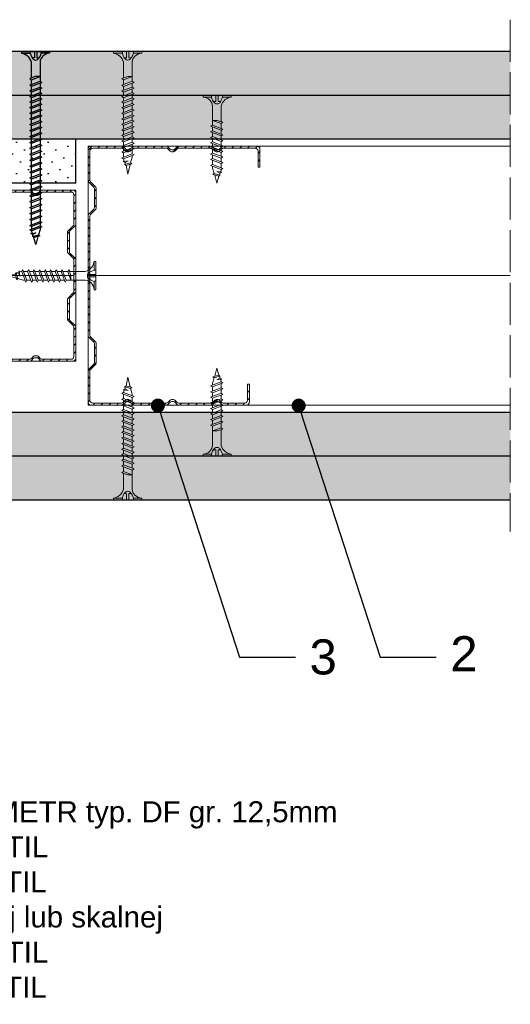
# Model space of a CAD drawing. Header units: millimetres. Extents: x 311 to 5395, y 1032 to 1644.
# Tile 4 of 30: x 587 to 727, y 1052 to 1333. Entities that reach past the tile are written whole.
import ezdxf
from ezdxf import colors
from ezdxf.entities.mleader import LeaderData, LeaderLine
from ezdxf.math import Vec2, Vec3

# ---------------------------------------------------------------- set-up
doc = ezdxf.new("R2010")
doc.units = ezdxf.units.MM
doc.linetypes.add('ACAD_ISO02W100', pattern=[15, 12, -3])
for name, color, linetype, lineweight in [('_ISOVER WELNA', 7, 'BATTING', 9), ('_RIGIPS AKCESORIA', 7, 'Continuous', 18), ('_RIGIPS G-K', 7, 'Continuous', 25), ('_RIGIPS PROFIL', 7, 'Continuous', 18), ('OPISY', 7, 'Continuous', 9), ('PRZERYWANA', 7, 'ACAD_ISO02W100', 9)]:
    doc.layers.add(name, color=color, linetype=linetype, lineweight=lineweight)
doc.layers.add('_Rigips_Akcesoria', color=7, linetype='Continuous')
doc.styles.get("Standard").update_dxf_attribs({"font": 'arial.ttf'})
doc.linetypes.add('BATTING', pattern='A,0.00254,-2.54,[134,ltypeshp.shx,S=2.54,R=0,X=-2.54,Y=0],-5.08,[134,ltypeshp.shx,S=2.54,R=180,X=2.54,Y=0],-2.54', length=10.16254)
pattern_1 = [(315, (-1459.0677, -194.8424), (3.367596, 1.122532), [0, -3.175])]
pattern_2 = [(315, (-1459.0677, -196.6424), (3.367596, 1.122532), [0, -3.175])]

# ---------------------------------------------------------------- blocks, each defined once
blk = doc.blocks.new('CW 75 ULTRASTIL')
h = blk.add_hatch()
h.set_pattern_fill('ANSI31', color=256, scale=0.5, style=0)
h.paths.add_polyline_path([(106.07, 103.31, -0.414214), (106.87, 104.11), (115.19, 104.11, -0.198912), (115.55, 103.96), (116.25, 103.25, 0.198912), (116.61, 103.11), (117.19, 103.11, 0.198912), (117.55, 103.25), (118.25, 103.96, -0.198912), (118.61, 104.11), (127.89, 104.11, -0.198912), (128.25, 103.96), (128.95, 103.25, 0.198912), (129.31, 103.11), (129.89, 103.11, 0.198912), (130.25, 103.25), (130.95, 103.96, -0.198912), (131.31, 104.11), (140.59, 104.11, -0.198912), (140.95, 103.96), (141.65, 103.25, 0.198912), (142.01, 103.11), (142.59, 103.11, 0.198912), (142.95, 103.25), (143.65, 103.96, -0.198912), (144.01, 104.11), (153.17, 104.11, -0.414214), (153.97, 103.31), (153.97, 98.66), (154.52, 98.66), (154.52, 103.86, 0.414214), (153.72, 104.66), (144.01, 104.66, 0.198912), (143.65, 104.51), (142.95, 103.8, -0.198912), (142.59, 103.66), (142.01, 103.66, -0.198912), (141.65, 103.8), (140.95, 104.51, 0.198912), (140.59, 104.66), (131.31, 104.66, 0.198912), (130.95, 104.51), (130.25, 103.8, -0.198912), (129.89, 103.66), (129.31, 103.66, -0.198912), (128.95, 103.8), (128.25, 104.51, 0.198912), (127.89, 104.66), (118.61, 104.66, 0.198912), (118.25, 104.51), (117.55, 103.8, -0.198912), (117.19, 103.66), (116.61, 103.66, -0.198912), (116.25, 103.8), (115.55, 104.51, 0.198912), (115.19, 104.66), (106.32, 104.66, 0.414214), (105.52, 103.86), (105.52, 94.86, 0.198912), (105.67, 94.51), (107.17, 93, -0.198912), (107.32, 92.65), (107.32, 87.06, -0.198912), (107.17, 86.71), (105.67, 85.2, 0.198912), (105.52, 84.85), (105.52, 50.66, 0.198912), (105.67, 50.31), (107.17, 48.8, -0.198912), (107.32, 48.45), (107.32, 42.86, -0.198912), (107.17, 42.51), (105.67, 41, 0.198912), (105.52, 40.65), (105.52, 31.66, 0.414214), (106.32, 30.86), (115.19, 30.86, 0.198912), (115.55, 31), (116.25, 31.71, -0.198912), (116.61, 31.86), (117.19, 31.86, -0.198912), (117.55, 31.71), (118.25, 31, 0.198912), (118.61, 30.86), (127.89, 30.86, 0.198912), (128.25, 31), (128.95, 31.71, -0.198912), (129.31, 31.86), (129.89, 31.86, -0.198912), (130.25, 31.71), (130.95, 31, 0.198912), (131.31, 30.86), (140.59, 30.86, 0.198912), (140.95, 31), (141.65, 31.71, -0.198912), (142.01, 31.86), (142.59, 31.86, -0.198912), (142.95, 31.71), (143.65, 31, 0.198912), (144.01, 30.86), (150.72, 30.86, 0.414214), (151.52, 31.66), (151.52, 36.86), (150.97, 36.86), (150.97, 32.21, -0.414214), (150.17, 31.41), (144.01, 31.41, -0.198912), (143.65, 31.55), (142.95, 32.26, 0.198912), (142.59, 32.41), (142.01, 32.41, 0.198912), (141.65, 32.26), (140.95, 31.55, -0.198912), (140.59, 31.41), (131.31, 31.41, -0.198912), (130.95, 31.55), (130.25, 32.26, 0.198912), (129.89, 32.41), (129.31, 32.41, 0.198912), (128.95, 32.26), (128.25, 31.55, -0.198912), (127.89, 31.41), (118.61, 31.41, -0.198912), (118.25, 31.55), (117.55, 32.26, 0.198912), (117.19, 32.41), (116.61, 32.41, 0.198912), (116.25, 32.26), (115.55, 31.55, -0.198912), (115.19, 31.41), (106.87, 31.41, -0.414214), (106.07, 32.21), (106.07, 40.65, -0.198912), (106.22, 41), (107.72, 42.51, 0.198912), (107.87, 42.86), (107.87, 48.45, 0.198912), (107.72, 48.8), (106.22, 50.31, -0.198912), (106.07, 50.66), (106.07, 84.85, -0.198912), (106.22, 85.2), (107.72, 86.71, 0.198912), (107.87, 87.06), (107.87, 92.65, 0.198912), (107.72, 93), (106.22, 94.51, -0.198912), (106.07, 94.86)])
at = {"layer": '_RIGIPS PROFIL'}
for p, q in [((115.19, 104.66), (106.32, 104.66)), ((115.19, 104.11), (106.87, 104.11)), ((115.55, 104.51), (116.25, 103.8)), ((115.55, 103.96), (116.25, 103.25)), ((118.25, 104.51), (117.55, 103.8)), ((118.25, 103.96), (117.55, 103.25)), ((127.89, 104.66), (118.61, 104.66)), ((127.89, 104.11), (118.61, 104.11)), ((128.25, 104.51), (128.95, 103.8)), ((128.25, 103.96), (128.95, 103.25)), ((130.95, 104.51), (130.25, 103.8)), ((130.95, 103.96), (130.25, 103.25)), ((131.31, 104.66), (140.59, 104.66)), ((131.31, 104.11), (140.59, 104.11)), ((140.95, 104.51), (141.65, 103.8)), ((140.95, 103.96), (141.65, 103.25)), ((143.65, 104.51), (142.95, 103.8)), ((143.65, 103.96), (142.95, 103.25)), ((153.72, 104.66), (144.01, 104.66)), ((153.17, 104.11), (144.01, 104.11)), ((105.52, 103.86), (105.52, 94.86)), ((106.07, 103.31), (106.07, 94.86)), ((117.19, 103.66), (116.61, 103.66)), ((117.19, 103.11), (116.61, 103.11)), ((129.89, 103.66), (129.31, 103.66)), ((129.89, 103.11), (129.31, 103.11)), ((142.59, 103.66), (142.01, 103.66)), ((142.59, 103.11), (142.01, 103.11)), ((153.97, 98.66), (153.97, 103.31)), ((154.52, 98.66), (154.52, 103.86)), ((153.97, 98.66), (154.52, 98.66)), ((107.17, 93), (105.67, 94.51)), ((107.72, 93), (106.22, 94.51)), ((107.32, 92.65), (107.32, 87.06)), ((107.87, 92.65), (107.87, 87.06)), ((105.52, 84.85), (105.52, 50.66)), ((107.17, 86.71), (105.67, 85.2)), ((106.07, 84.85), (106.07, 50.66)), ((107.72, 86.71), (106.22, 85.2)), ((107.17, 48.8), (105.67, 50.31)), ((107.72, 48.8), (106.22, 50.31)), ((107.32, 42.86), (107.32, 48.45)), ((107.87, 42.86), (107.87, 48.45)), ((107.17, 42.51), (105.67, 41)), ((107.72, 42.51), (106.22, 41)), ((105.52, 31.66), (105.52, 40.65)), ((106.07, 32.21), (106.07, 40.65)), ((150.97, 36.86), (150.97, 32.21)), ((150.97, 36.86), (151.52, 36.86)), ((151.52, 36.86), (151.52, 31.66)), ((115.19, 31.41), (106.87, 31.41)), ((115.55, 31.55), (116.25, 32.26)), ((115.55, 31), (116.25, 31.71)), ((117.19, 32.41), (116.61, 32.41)), ((117.19, 31.86), (116.61, 31.86)), ((118.25, 31.55), (117.55, 32.26)), ((118.25, 31), (117.55, 31.71)), ((127.89, 31.41), (118.61, 31.41)), ((128.25, 31.55), (128.95, 32.26)), ((128.25, 31), (128.95, 31.71)), ((129.89, 32.41), (129.31, 32.41)), ((129.89, 31.86), (129.31, 31.86)), ((130.95, 31.55), (130.25, 32.26)), ((130.95, 31), (130.25, 31.71)), ((131.31, 31.41), (140.59, 31.41)), ((140.95, 31.55), (141.65, 32.26)), ((140.95, 31), (141.65, 31.71)), ((142.59, 32.41), (142.01, 32.41)), ((142.59, 31.86), (142.01, 31.86)), ((143.65, 31.55), (142.95, 32.26)), ((143.65, 31), (142.95, 31.71)), ((150.17, 31.41), (144.01, 31.41)), ((115.19, 30.86), (106.32, 30.86)), ((127.89, 30.86), (118.61, 30.86)), ((131.31, 30.86), (140.59, 30.86)), ((150.72, 30.86), (144.01, 30.86))]:
    blk.add_line(p, q, dxfattribs=at)
for centre, radius, start, end in [((106.32, 103.86), 0.8, 90, 180), ((106.87, 103.31), 0.8, 90, 180), ((115.19, 104.16), 0.5, 45, 90), ((115.19, 103.61), 0.5, 45, 90), ((118.61, 104.16), 0.5, 90, 135), ((118.61, 103.61), 0.5, 90, 135), ((127.89, 104.16), 0.5, 45, 90), ((127.89, 103.61), 0.5, 45, 90), ((131.31, 104.16), 0.5, 90, 135), ((131.31, 103.61), 0.5, 90, 135), ((140.59, 104.16), 0.5, 45, 90), ((140.59, 103.61), 0.5, 45, 90), ((144.01, 104.16), 0.5, 90, 135), ((144.01, 103.61), 0.5, 90, 135), ((153.17, 103.31), 0.8, 0, 90), ((153.72, 103.86), 0.8, 0, 90), ((116.61, 104.16), 0.5, 225, 270), ((116.61, 103.61), 0.5, 225, 270), ((117.19, 104.16), 0.5, 270, 315), ((117.19, 103.61), 0.5, 270, 315), ((129.31, 104.16), 0.5, 225, 270), ((129.31, 103.61), 0.5, 225, 270), ((129.89, 104.16), 0.5, 270, 315), ((129.89, 103.61), 0.5, 270, 315), ((142.01, 104.16), 0.5, 225, 270), ((142.01, 103.61), 0.5, 225, 270), ((142.59, 104.16), 0.5, 270, 315), ((142.59, 103.61), 0.5, 270, 315), ((106.02, 94.86), 0.5, 180, 225), ((106.57, 94.86), 0.5, 180, 225), ((106.82, 92.65), 0.5, 0, 45), ((107.37, 92.65), 0.5, 0, 45), ((106.82, 87.06), 0.5, 315, 0), ((107.37, 87.06), 0.5, 315, 0), ((106.02, 84.85), 0.5, 135, 180), ((106.57, 84.85), 0.5, 135, 180), ((106.02, 50.66), 0.5, 180, 225), ((106.57, 50.66), 0.5, 180, 225), ((106.82, 48.45), 0.5, 0, 45), ((107.37, 48.45), 0.5, 0, 45), ((106.82, 42.86), 0.5, 315, 0), ((107.37, 42.86), 0.5, 315, 0), ((106.02, 40.65), 0.5, 135, 180), ((106.57, 40.65), 0.5, 135, 180), ((106.32, 31.66), 0.8, 180, 270), ((106.87, 32.21), 0.8, 180, 270), ((115.19, 31.91), 0.5, 270, 315), ((115.19, 31.36), 0.5, 270, 315), ((116.61, 31.91), 0.5, 90, 135), ((116.61, 31.36), 0.5, 90, 135), ((117.19, 31.91), 0.5, 45, 90), ((117.19, 31.36), 0.5, 45, 90), ((118.61, 31.91), 0.5, 225, 270), ((118.61, 31.36), 0.5, 225, 270), ((127.89, 31.91), 0.5, 270, 315), ((127.89, 31.36), 0.5, 270, 315), ((129.31, 31.91), 0.5, 90, 135), ((129.31, 31.36), 0.5, 90, 135), ((129.89, 31.91), 0.5, 45, 90), ((129.89, 31.36), 0.5, 45, 90), ((131.31, 31.91), 0.5, 225, 270), ((131.31, 31.36), 0.5, 225, 270), ((140.59, 31.91), 0.5, 270, 315), ((140.59, 31.36), 0.5, 270, 315), ((142.01, 31.91), 0.5, 90, 135), ((142.01, 31.36), 0.5, 90, 135), ((142.59, 31.91), 0.5, 45, 90), ((142.59, 31.36), 0.5, 45, 90), ((144.01, 31.91), 0.5, 225, 270), ((144.01, 31.36), 0.5, 225, 270), ((150.17, 32.21), 0.8, 270, 0), ((150.72, 31.66), 0.8, 270, 0)]:
    blk.add_arc(centre, radius, start, end, dxfattribs=at)
blk = doc.blocks.new('CW 50 ULTRASTIL')
h = blk.add_hatch()
h.set_pattern_fill('ANSI31', color=256, scale=0.5, style=0)
h.paths.add_polyline_path([(28.56, 40.65, -0.198912), (28.71, 41), (30.21, 42.51, 0.198912), (30.36, 42.86), (30.36, 48.45, 0.198912), (30.21, 48.8), (28.71, 50.31, -0.198912), (28.56, 50.66), (28.56, 59.85, -0.198912), (28.71, 60.2), (30.21, 61.71, 0.198912), (30.36, 62.06), (30.36, 67.65, 0.198912), (30.21, 68), (28.71, 69.51, -0.198912), (28.56, 69.86), (28.56, 78.31, -0.414214), (29.36, 79.11), (37.68, 79.11, -0.198912), (38.04, 78.96), (38.74, 78.25, 0.198912), (39.1, 78.11), (39.68, 78.11, 0.198912), (40.04, 78.25), (40.74, 78.96, -0.198912), (41.1, 79.11), (50.38, 79.11, -0.198912), (50.74, 78.96), (51.44, 78.25, 0.198912), (51.8, 78.11), (52.38, 78.11, 0.198912), (52.74, 78.25), (53.44, 78.96, -0.198912), (53.8, 79.11), (63.08, 79.11, -0.198912), (63.44, 78.96), (64.14, 78.25, 0.198912), (64.5, 78.11), (65.08, 78.11, 0.198912), (65.44, 78.25), (66.14, 78.96, -0.198912), (66.5, 79.11), (75.66, 79.11, -0.414214), (76.46, 78.31), (76.46, 73.66), (77.01, 73.66), (77.01, 78.86, 0.414214), (76.21, 79.66), (66.5, 79.66, 0.198912), (66.14, 79.51), (65.44, 78.8, -0.198912), (65.08, 78.66), (64.5, 78.66, -0.198912), (64.14, 78.8), (63.44, 79.51, 0.198912), (63.08, 79.66), (53.8, 79.66, 0.198912), (53.44, 79.51), (52.74, 78.8, -0.198912), (52.38, 78.66), (51.8, 78.66, -0.198912), (51.44, 78.8), (50.74, 79.51, 0.198912), (50.38, 79.66), (41.1, 79.66, 0.198912), (40.74, 79.51), (40.04, 78.8, -0.198912), (39.68, 78.66), (39.1, 78.66, -0.198912), (38.74, 78.8), (38.04, 79.51, 0.198912), (37.68, 79.66), (28.81, 79.66, 0.414214), (28.01, 78.86), (28.01, 69.86, 0.198912), (28.16, 69.51), (29.66, 68, -0.198912), (29.81, 67.65), (29.81, 62.06, -0.198912), (29.66, 61.71), (28.16, 60.2, 0.198912), (28.01, 59.85), (28.01, 50.66, 0.198912), (28.16, 50.31), (29.66, 48.8, -0.198912), (29.81, 48.45), (29.81, 42.86, -0.198912), (29.66, 42.51), (28.16, 41, 0.198912), (28.01, 40.65), (28.01, 31.66, 0.414214), (28.81, 30.86), (37.68, 30.86, 0.198912), (38.04, 31), (38.74, 31.71, -0.198912), (39.1, 31.86), (39.68, 31.86, -0.198912), (40.04, 31.71), (40.74, 31, 0.198912), (41.1, 30.86), (50.38, 30.86, 0.198912), (50.74, 31), (51.44, 31.71, -0.198912), (51.8, 31.86), (52.38, 31.86, -0.198912), (52.74, 31.71), (53.44, 31, 0.198912), (53.8, 30.86), (63.08, 30.86, 0.198912), (63.44, 31), (64.14, 31.71, -0.198912), (64.5, 31.86), (65.08, 31.86, -0.198912), (65.44, 31.71), (66.14, 31, 0.198912), (66.5, 30.86), (73.21, 30.86, 0.414214), (74.01, 31.66), (74.01, 36.86), (73.46, 36.86), (73.46, 32.21, -0.414214), (72.66, 31.41), (66.5, 31.41, -0.198912), (66.14, 31.55), (65.44, 32.26, 0.198912), (65.08, 32.41), (64.5, 32.41, 0.198912), (64.14, 32.26), (63.44, 31.55, -0.198912), (63.08, 31.41), (53.8, 31.41, -0.198912), (53.44, 31.55), (52.74, 32.26, 0.198912), (52.38, 32.41), (51.8, 32.41, 0.198912), (51.44, 32.26), (50.74, 31.55, -0.198912), (50.38, 31.41), (41.1, 31.41, -0.198912), (40.74, 31.55), (40.04, 32.26, 0.198912), (39.68, 32.41), (39.1, 32.41, 0.198912), (38.74, 32.26), (38.04, 31.55, -0.198912), (37.68, 31.41), (29.36, 31.41, -0.414214), (28.56, 32.21)])
at = {"layer": '_RIGIPS PROFIL'}
for p, q in [((28.01, 78.86), (28.01, 69.86)), ((37.68, 79.66), (28.81, 79.66)), ((37.68, 79.11), (29.36, 79.11)), ((38.04, 79.51), (38.74, 78.8)), ((38.04, 78.96), (38.74, 78.25)), ((39.68, 78.66), (39.1, 78.66)), ((40.74, 79.51), (40.04, 78.8)), ((40.74, 78.96), (40.04, 78.25)), ((50.38, 79.66), (41.1, 79.66)), ((50.38, 79.11), (41.1, 79.11)), ((50.74, 79.51), (51.44, 78.8)), ((50.74, 78.96), (51.44, 78.25)), ((52.38, 78.66), (51.8, 78.66)), ((53.44, 79.51), (52.74, 78.8)), ((53.44, 78.96), (52.74, 78.25)), ((53.8, 79.66), (63.08, 79.66)), ((53.8, 79.11), (63.08, 79.11)), ((63.44, 79.51), (64.14, 78.8)), ((63.44, 78.96), (64.14, 78.25)), ((65.08, 78.66), (64.5, 78.66)), ((66.14, 79.51), (65.44, 78.8)), ((66.14, 78.96), (65.44, 78.25)), ((76.21, 79.66), (66.5, 79.66)), ((75.66, 79.11), (66.5, 79.11)), ((77.01, 73.66), (77.01, 78.86)), ((28.56, 78.31), (28.56, 69.86)), ((39.68, 78.11), (39.1, 78.11)), ((52.38, 78.11), (51.8, 78.11)), ((65.08, 78.11), (64.5, 78.11)), ((76.46, 73.66), (76.46, 78.31)), ((76.46, 73.66), (77.01, 73.66)), ((29.66, 68), (28.16, 69.51)), ((30.21, 68), (28.71, 69.51)), ((29.81, 67.65), (29.81, 62.06)), ((30.36, 67.65), (30.36, 62.06)), ((28.01, 59.85), (28.01, 50.66)), ((29.66, 61.71), (28.16, 60.2)), ((28.56, 59.85), (28.56, 50.66)), ((30.21, 61.71), (28.71, 60.2)), ((29.66, 48.8), (28.16, 50.31)), ((30.21, 48.8), (28.71, 50.31)), ((29.81, 42.86), (29.81, 48.45)), ((30.36, 42.86), (30.36, 48.45)), ((29.66, 42.51), (28.16, 41)), ((30.21, 42.51), (28.71, 41)), ((28.01, 31.66), (28.01, 40.65)), ((28.56, 32.21), (28.56, 40.65)), ((73.46, 36.86), (73.46, 32.21)), ((73.46, 36.86), (74.01, 36.86)), ((74.01, 36.86), (74.01, 31.66)), ((37.68, 31.41), (29.36, 31.41)), ((38.04, 31.55), (38.74, 32.26)), ((38.04, 31), (38.74, 31.71)), ((39.68, 32.41), (39.1, 32.41)), ((39.68, 31.86), (39.1, 31.86)), ((40.74, 31.55), (40.04, 32.26)), ((40.74, 31), (40.04, 31.71)), ((50.38, 31.41), (41.1, 31.41)), ((50.74, 31.55), (51.44, 32.26)), ((50.74, 31), (51.44, 31.71)), ((52.38, 32.41), (51.8, 32.41)), ((52.38, 31.86), (51.8, 31.86)), ((53.44, 31.55), (52.74, 32.26)), ((53.44, 31), (52.74, 31.71)), ((53.8, 31.41), (63.08, 31.41)), ((63.44, 31.55), (64.14, 32.26)), ((63.44, 31), (64.14, 31.71)), ((65.08, 32.41), (64.5, 32.41)), ((65.08, 31.86), (64.5, 31.86)), ((66.14, 31.55), (65.44, 32.26)), ((66.14, 31), (65.44, 31.71)), ((72.66, 31.41), (66.5, 31.41)), ((37.68, 30.86), (28.81, 30.86)), ((50.38, 30.86), (41.1, 30.86)), ((53.8, 30.86), (63.08, 30.86)), ((73.21, 30.86), (66.5, 30.86))]:
    blk.add_line(p, q, dxfattribs=at)
for centre, radius, start, end in [((28.81, 78.86), 0.8, 90, 180), ((29.36, 78.31), 0.8, 90, 180), ((37.68, 79.16), 0.5, 45, 90), ((37.68, 78.61), 0.5, 45, 90), ((39.1, 79.16), 0.5, 225, 270), ((39.68, 79.16), 0.5, 270, 315), ((41.1, 79.16), 0.5, 90, 135), ((41.1, 78.61), 0.5, 90, 135), ((50.38, 79.16), 0.5, 45, 90), ((50.38, 78.61), 0.5, 45, 90), ((51.8, 79.16), 0.5, 225, 270), ((52.38, 79.16), 0.5, 270, 315), ((53.8, 79.16), 0.5, 90, 135), ((53.8, 78.61), 0.5, 90, 135), ((63.08, 79.16), 0.5, 45, 90), ((63.08, 78.61), 0.5, 45, 90), ((64.5, 79.16), 0.5, 225, 270), ((65.08, 79.16), 0.5, 270, 315), ((66.5, 79.16), 0.5, 90, 135), ((66.5, 78.61), 0.5, 90, 135), ((75.66, 78.31), 0.8, 0, 90), ((76.21, 78.86), 0.8, 0, 90), ((39.1, 78.61), 0.5, 225, 270), ((39.68, 78.61), 0.5, 270, 315), ((51.8, 78.61), 0.5, 225, 270), ((52.38, 78.61), 0.5, 270, 315), ((64.5, 78.61), 0.5, 225, 270), ((65.08, 78.61), 0.5, 270, 315), ((28.51, 69.86), 0.5, 180, 225), ((29.06, 69.86), 0.5, 180, 225), ((29.31, 67.65), 0.5, 0, 45), ((29.86, 67.65), 0.5, 0, 45), ((29.31, 62.06), 0.5, 315, 0), ((29.86, 62.06), 0.5, 315, 0), ((28.51, 59.85), 0.5, 135, 180), ((29.06, 59.85), 0.5, 135, 180), ((28.51, 50.66), 0.5, 180, 225), ((29.06, 50.66), 0.5, 180, 225), ((29.31, 48.45), 0.5, 0, 45), ((29.86, 48.45), 0.5, 0, 45), ((29.31, 42.86), 0.5, 315, 0), ((29.86, 42.86), 0.5, 315, 0), ((28.51, 40.65), 0.5, 135, 180), ((29.06, 40.65), 0.5, 135, 180), ((28.81, 31.66), 0.8, 180, 270), ((29.36, 32.21), 0.8, 180, 270), ((37.68, 31.91), 0.5, 270, 315), ((37.68, 31.36), 0.5, 270, 315), ((39.1, 31.91), 0.5, 90, 135), ((39.1, 31.36), 0.5, 90, 135), ((39.68, 31.91), 0.5, 45, 90), ((39.68, 31.36), 0.5, 45, 90), ((41.1, 31.91), 0.5, 225, 270), ((41.1, 31.36), 0.5, 225, 270), ((50.38, 31.91), 0.5, 270, 315), ((50.38, 31.36), 0.5, 270, 315), ((51.8, 31.91), 0.5, 90, 135), ((51.8, 31.36), 0.5, 90, 135), ((52.38, 31.91), 0.5, 45, 90), ((52.38, 31.36), 0.5, 45, 90), ((53.8, 31.91), 0.5, 225, 270), ((53.8, 31.36), 0.5, 225, 270), ((63.08, 31.91), 0.5, 270, 315), ((63.08, 31.36), 0.5, 270, 315), ((64.5, 31.91), 0.5, 90, 135), ((64.5, 31.36), 0.5, 90, 135), ((65.08, 31.91), 0.5, 45, 90), ((65.08, 31.36), 0.5, 45, 90), ((66.5, 31.91), 0.5, 225, 270), ((66.5, 31.36), 0.5, 225, 270), ((72.66, 32.21), 0.8, 270, 0), ((73.21, 31.66), 0.8, 270, 0)]:
    blk.add_arc(centre, radius, start, end, dxfattribs=at)
blk = doc.blocks.new('TN 25')
at = {"layer": '_RIGIPS AKCESORIA'}
for p, q in [((0, -0.84), (0, 7.16)), ((0, 7.16), (0.46, 7.16)), ((0.46, 7.16), (0.46, 4.78)), ((0.46, 4.78), (0, 4.78)), ((0, 3.5), (1.77, 3.5)), ((0, 2.83), (1.77, 2.83)), ((1.77, 3.5), (1.77, 4.2)), ((1.77, 2.83), (1.77, 2.18)), ((3.02, 4.46), (8.47, 4.46)), ((7.12, 4.46), (7.12, 3.18)), ((8.03, 2.01), (7.12, 4.46)), ((7.12, 3.18), (7.65, 1.53)), ((8.47, 4.46), (8.79, 5)), ((9.61, 1.51), (8.47, 4.46)), ((8.79, 5), (9.93, 2.01)), ((9, 4.46), (10.1, 4.46)), ((10.1, 4.46), (10.41, 5)), ((11.23, 1.51), (10.1, 4.46)), ((10.41, 5), (11.56, 2.01)), ((10.62, 4.46), (11.67, 4.46)), ((11.67, 4.46), (11.99, 5)), ((12.81, 1.51), (11.67, 4.46)), ((11.99, 5), (13.14, 2.01)), ((12.2, 4.46), (13.21, 4.46)), ((13.21, 4.46), (13.52, 5)), ((14.34, 1.51), (13.21, 4.46)), ((13.52, 5), (14.67, 2.01)), ((13.73, 4.46), (14.8, 4.46)), ((14.8, 4.46), (15.12, 5)), ((15.94, 1.51), (14.8, 4.46)), ((15.12, 5), (16.26, 2.01)), ((15.33, 4.46), (16.42, 4.46)), ((16.42, 4.46), (16.73, 5)), ((17.55, 1.51), (16.42, 4.46)), ((16.73, 5), (17.88, 2.01)), ((16.94, 4.46), (17.99, 4.46)), ((17.99, 4.46), (18.31, 5)), ((19.13, 1.51), (17.99, 4.46)), ((18.31, 5), (19.45, 2.01)), ((18.52, 4.46), (19.68, 4.46)), ((19.68, 4.46), (20, 5)), ((20.82, 1.51), (19.68, 4.46)), ((20, 5), (21.14, 2.01)), ((20.21, 4.46), (20.7, 4.46)), ((20.7, 4.46), (22.28, 3.98)), ((21.85, 1.83), (21.67, 3.28)), ((21.67, 3.28), (22.14, 2.4)), ((22.28, 3.98), (22.56, 4.37)), ((22.7, 2.36), (22.28, 3.98)), ((22.56, 4.37), (23.03, 2.71)), ((22.71, 3.85), (25, 3.24)), ((25, 3.24), (23.03, 2.71)), ((0.46, 1.64), (0, 1.64)), ((0.46, -0.84), (0.46, 1.64)), ((7.49, 2.01), (3.55, 2.01)), ((7.65, 1.53), (8.03, 2.01)), ((9.41, 2.01), (8.03, 2.01)), ((9.93, 2.01), (9.61, 1.51)), ((11.04, 2.01), (9.93, 2.01)), ((11.56, 2.01), (11.23, 1.51)), ((12.61, 2.01), (11.56, 2.01)), ((13.14, 2.01), (12.81, 1.51)), ((14.15, 2.01), (13.14, 2.01)), ((14.67, 2.01), (14.34, 1.51)), ((15.74, 2.01), (14.67, 2.01)), ((16.26, 2.01), (15.94, 1.51)), ((17.36, 2.01), (16.26, 2.01)), ((17.88, 2.01), (17.55, 1.51)), ((18.93, 2.01), (17.88, 2.01)), ((19.45, 2.01), (19.13, 1.51)), ((19.45, 2.01), (20.62, 2.01)), ((21.14, 2.01), (20.82, 1.51)), ((21.14, 2.01), (21.81, 2.12)), ((22.14, 2.4), (21.85, 1.83)), ((22.7, 2.36), (22.14, 2.4)), ((23.03, 2.71), (22.7, 2.36)), ((0, -0.84), (0.46, -0.84))]:
    blk.add_line(p, q, dxfattribs=at)
for centre, major_axis, ratio, start_param, end_param in [((3.09, 7.67), (0.17, 3.2), 0.826134, 1.773653, 3.180586), ((-0.04, 0.9), (0, 3.93), 0.848176, -0.720942, -0.151112), ((1.66, 3.18), (0, 0.895), 0.848176, -1.552777, -0.720942), ((1.66, 3.18), (0, 0.895), 0.848176, 3.862535, 4.730408), ((3.37, -1.57), (0.28, 3.57), 0.832181, 0.035984, 1.430787), ((-2.73, 15.91), (0, 14.76), 0.848176, 3.399396, 3.475072), ((0.59, 4.62), (0, 2.81), 0.848176, 3.475072, 3.862535)]:
    blk.add_ellipse(centre, major_axis=major_axis, ratio=ratio, start_param=start_param, end_param=end_param, dxfattribs=at)
blk = doc.blocks.new('TN 55')
at = {"layer": '_Rigips_Akcesoria'}
for p, q in [((0, -0.84), (0, 7.16)), ((0, 7.16), (0.46, 7.16)), ((0.46, 7.16), (0.46, 4.78)), ((0.46, 4.78), (0, 4.78)), ((0, 3.5), (1.77, 3.5)), ((0, 2.83), (1.77, 2.83)), ((1.77, 3.5), (1.77, 4.2)), ((1.77, 2.83), (1.77, 2.18)), ((3.02, 4.46), (8.47, 4.46)), ((7.12, 4.46), (7.12, 3.18)), ((8.03, 2.01), (7.12, 4.46)), ((7.12, 3.18), (7.65, 1.53)), ((8.47, 4.46), (8.79, 5)), ((9.61, 1.51), (8.47, 4.46)), ((8.79, 5), (9.93, 2.01)), ((9, 4.46), (10.1, 4.46)), ((10.1, 4.46), (10.41, 5)), ((11.23, 1.51), (10.1, 4.46)), ((10.41, 5), (11.56, 2.01)), ((10.62, 4.46), (11.67, 4.46)), ((11.67, 4.46), (11.99, 5)), ((12.81, 1.51), (11.67, 4.46)), ((11.99, 5), (13.14, 2.01)), ((12.2, 4.46), (13.21, 4.46)), ((13.21, 4.46), (13.52, 5)), ((14.34, 1.51), (13.21, 4.46)), ((13.52, 5), (14.67, 2.01)), ((13.73, 4.46), (14.8, 4.46)), ((14.8, 4.46), (15.12, 5)), ((15.94, 1.51), (14.8, 4.46)), ((15.12, 5), (16.26, 2.01)), ((15.33, 4.46), (16.42, 4.46)), ((16.42, 4.46), (16.73, 5)), ((17.55, 1.51), (16.42, 4.46)), ((16.73, 5), (17.88, 2.01)), ((16.94, 4.46), (17.99, 4.46)), ((17.99, 4.46), (18.31, 5)), ((19.13, 1.51), (17.99, 4.46)), ((18.31, 5), (19.45, 2.01)), ((18.52, 4.46), (19.68, 4.46)), ((19.68, 4.46), (20, 5)), ((20.82, 1.51), (19.68, 4.46)), ((20, 5), (21.14, 2.01)), ((20.21, 4.46), (21.37, 4.46)), ((21.37, 4.46), (21.69, 5)), ((22.51, 1.51), (21.37, 4.46)), ((21.69, 5), (22.83, 2.01)), ((21.9, 4.46), (23.06, 4.46)), ((23.06, 4.46), (23.38, 5)), ((24.2, 1.51), (23.06, 4.46)), ((23.38, 5), (24.52, 2.01)), ((23.59, 4.46), (24.75, 4.46)), ((24.75, 4.46), (25.07, 5)), ((25.89, 1.51), (24.75, 4.46)), ((25.07, 5), (26.21, 2.01)), ((25.28, 4.46), (26.44, 4.46)), ((26.44, 4.46), (26.76, 5)), ((27.58, 1.51), (26.44, 4.46)), ((26.76, 5), (27.9, 2.01)), ((26.96, 4.46), (28.13, 4.46)), ((28.13, 4.46), (28.45, 5)), ((29.27, 1.51), (28.13, 4.46)), ((28.45, 5), (29.59, 2.01)), ((28.65, 4.46), (29.82, 4.46)), ((29.82, 4.46), (30.14, 5)), ((30.96, 1.51), (29.82, 4.46)), ((30.14, 5), (31.28, 2.01)), ((30.34, 4.46), (31.51, 4.46)), ((31.51, 4.46), (31.83, 5)), ((32.65, 1.51), (31.51, 4.46)), ((31.83, 5), (32.97, 2.01)), ((32.03, 4.46), (33.2, 4.46)), ((33.2, 4.46), (33.52, 5)), ((34.34, 1.51), (33.2, 4.46)), ((33.52, 5), (34.66, 2.01)), ((33.72, 4.46), (34.89, 4.46)), ((34.89, 4.46), (35.21, 5)), ((36.03, 1.51), (34.89, 4.46)), ((35.21, 5), (36.35, 2.01)), ((35.41, 4.46), (36.58, 4.46)), ((36.58, 4.46), (36.9, 5)), ((37.72, 1.51), (36.58, 4.46)), ((36.9, 5), (38.04, 2.01)), ((37.1, 4.46), (38.27, 4.46)), ((38.27, 4.46), (38.59, 5)), ((39.41, 1.51), (38.27, 4.46)), ((38.59, 5), (39.73, 2.01)), ((38.79, 4.46), (39.96, 4.46)), ((39.96, 4.46), (40.28, 5)), ((41.1, 1.51), (39.96, 4.46)), ((40.28, 5), (41.42, 2.01)), ((40.48, 4.46), (41.65, 4.46)), ((41.65, 4.46), (41.97, 5)), ((42.79, 1.51), (41.65, 4.46)), ((41.97, 5), (43.11, 2.01)), ((42.17, 4.46), (43.34, 4.46)), ((43.34, 4.46), (43.66, 5)), ((44.48, 1.51), (43.34, 4.46)), ((43.66, 5), (44.8, 2.01)), ((43.86, 4.46), (45.03, 4.46)), ((45.03, 4.46), (45.35, 5)), ((46.17, 1.51), (45.03, 4.46)), ((45.35, 5), (46.49, 2.01)), ((45.55, 4.46), (46.72, 4.46)), ((46.72, 4.46), (47.04, 5)), ((47.86, 1.51), (46.72, 4.46)), ((47.04, 5), (48.18, 2.01)), ((47.24, 4.46), (48.41, 4.46)), ((48.41, 4.46), (48.73, 5)), ((49.55, 1.51), (48.41, 4.46)), ((48.73, 5), (49.87, 2.01)), ((48.93, 4.46), (49.68, 4.46)), ((49.68, 4.46), (50, 5)), ((50.82, 1.51), (49.68, 4.46)), ((50, 5), (51.14, 2.01)), ((50.21, 4.46), (50.7, 4.46)), ((50.7, 4.46), (52.28, 3.98)), ((51.85, 1.83), (51.67, 3.28)), ((51.67, 3.28), (52.14, 2.4)), ((52.28, 3.98), (52.56, 4.37)), ((52.7, 2.36), (52.28, 3.98)), ((52.56, 4.37), (53.03, 2.71)), ((52.71, 3.85), (55, 3.24)), ((55, 3.24), (53.03, 2.71)), ((0.46, 1.64), (0, 1.64)), ((0.46, -0.84), (0.46, 1.64)), ((7.49, 2.01), (3.55, 2.01)), ((7.65, 1.53), (8.03, 2.01)), ((9.41, 2.01), (8.03, 2.01)), ((9.93, 2.01), (9.61, 1.51)), ((11.04, 2.01), (9.93, 2.01)), ((11.56, 2.01), (11.23, 1.51)), ((12.61, 2.01), (11.56, 2.01)), ((13.14, 2.01), (12.81, 1.51)), ((14.15, 2.01), (13.14, 2.01)), ((14.67, 2.01), (14.34, 1.51)), ((15.74, 2.01), (14.67, 2.01)), ((16.26, 2.01), (15.94, 1.51)), ((17.36, 2.01), (16.26, 2.01)), ((17.88, 2.01), (17.55, 1.51)), ((18.93, 2.01), (17.88, 2.01)), ((19.45, 2.01), (19.13, 1.51)), ((20.62, 2.01), (19.45, 2.01)), ((21.14, 2.01), (20.82, 1.51)), ((22.31, 2.01), (21.14, 2.01)), ((22.83, 2.01), (22.51, 1.51)), ((24, 2.01), (22.83, 2.01)), ((24.52, 2.01), (24.2, 1.51)), ((25.69, 2.01), (24.52, 2.01)), ((26.21, 2.01), (25.89, 1.51)), ((27.38, 2.01), (26.21, 2.01)), ((27.9, 2.01), (27.58, 1.51)), ((29.07, 2.01), (27.9, 2.01)), ((29.59, 2.01), (29.27, 1.51)), ((30.76, 2.01), (29.59, 2.01)), ((31.28, 2.01), (30.96, 1.51)), ((32.45, 2.01), (31.28, 2.01)), ((32.97, 2.01), (32.65, 1.51)), ((34.14, 2.01), (32.97, 2.01)), ((34.66, 2.01), (34.34, 1.51)), ((35.83, 2.01), (34.66, 2.01)), ((36.35, 2.01), (36.03, 1.51)), ((37.52, 2.01), (36.35, 2.01)), ((38.04, 2.01), (37.72, 1.51)), ((39.21, 2.01), (38.04, 2.01)), ((39.73, 2.01), (39.41, 1.51)), ((40.9, 2.01), (39.73, 2.01)), ((41.42, 2.01), (41.1, 1.51)), ((42.59, 2.01), (41.42, 2.01)), ((43.11, 2.01), (42.79, 1.51)), ((44.28, 2.01), (43.11, 2.01)), ((44.8, 2.01), (44.48, 1.51)), ((45.97, 2.01), (44.8, 2.01)), ((46.49, 2.01), (46.17, 1.51)), ((47.66, 2.01), (46.49, 2.01)), ((48.18, 2.01), (47.86, 1.51)), ((49.35, 2.01), (48.18, 2.01)), ((49.87, 2.01), (49.55, 1.51)), ((49.87, 2.01), (50.62, 2.01)), ((51.14, 2.01), (50.82, 1.51)), ((51.14, 2.01), (51.81, 2.12)), ((52.14, 2.4), (51.85, 1.83)), ((52.7, 2.36), (52.14, 2.4)), ((53.03, 2.71), (52.7, 2.36)), ((0, -0.84), (0.46, -0.84))]:
    blk.add_line(p, q, dxfattribs=at)
for centre, major_axis, ratio, start_param, end_param in [((3.09, 7.67), (0.17, 3.2), 0.826134, 1.773653, 3.180586), ((-0.04, 0.9), (0, 3.93), 0.848176, -0.720942, -0.151112), ((1.66, 3.18), (0, 0.895), 0.848176, -1.552777, -0.720942), ((1.66, 3.18), (0, 0.895), 0.848176, 3.862535, 4.730408), ((3.37, -1.57), (0.28, 3.57), 0.832181, 0.035984, 1.430787), ((-2.73, 15.91), (0, 14.76), 0.848176, 3.399396, 3.475072), ((0.59, 4.62), (0, 2.81), 0.848176, 3.475072, 3.862535)]:
    blk.add_ellipse(centre, major_axis=major_axis, ratio=ratio, start_param=start_param, end_param=end_param, dxfattribs=at)
blk = doc.blocks.new('TN 35')
at = {"layer": '_RIGIPS AKCESORIA'}
for p, q in [((0, -0.84), (0, 7.16)), ((0, 7.16), (0.46, 7.16)), ((0.46, 7.16), (0.46, 4.78)), ((0.46, 4.78), (0, 4.78)), ((0, 3.5), (1.77, 3.5)), ((0, 2.83), (1.77, 2.83)), ((1.77, 3.5), (1.77, 4.2)), ((1.77, 2.83), (1.77, 2.18)), ((3.02, 4.46), (8.47, 4.46)), ((7.12, 4.46), (7.12, 3.18)), ((8.03, 2.01), (7.12, 4.46)), ((7.12, 3.18), (7.65, 1.53)), ((8.47, 4.46), (8.79, 5)), ((9.61, 1.51), (8.47, 4.46)), ((8.79, 5), (9.93, 2.01)), ((9, 4.46), (10.1, 4.46)), ((10.1, 4.46), (10.41, 5)), ((11.23, 1.51), (10.1, 4.46)), ((10.41, 5), (11.56, 2.01)), ((10.62, 4.46), (11.67, 4.46)), ((11.67, 4.46), (11.99, 5)), ((12.81, 1.51), (11.67, 4.46)), ((11.99, 5), (13.14, 2.01)), ((12.2, 4.46), (13.21, 4.46)), ((13.21, 4.46), (13.52, 5)), ((14.34, 1.51), (13.21, 4.46)), ((13.52, 5), (14.67, 2.01)), ((13.73, 4.46), (14.8, 4.46)), ((14.8, 4.46), (15.12, 5)), ((15.94, 1.51), (14.8, 4.46)), ((15.12, 5), (16.26, 2.01)), ((15.33, 4.46), (16.42, 4.46)), ((16.42, 4.46), (16.73, 5)), ((17.55, 1.51), (16.42, 4.46)), ((16.73, 5), (17.88, 2.01)), ((16.94, 4.46), (17.99, 4.46)), ((17.99, 4.46), (18.31, 5)), ((19.13, 1.51), (17.99, 4.46)), ((18.31, 5), (19.45, 2.01)), ((18.52, 4.46), (19.57, 4.46)), ((19.57, 4.46), (19.88, 5)), ((20.7, 1.51), (19.57, 4.46)), ((19.88, 5), (21.03, 2.01)), ((20.09, 4.46), (21.14, 4.46)), ((21.14, 4.46), (21.46, 5)), ((22.28, 1.51), (21.14, 4.46)), ((21.46, 5), (22.6, 2.01)), ((21.67, 4.46), (22.72, 4.46)), ((22.72, 4.46), (23.03, 5)), ((23.85, 1.51), (22.72, 4.46)), ((23.03, 5), (24.18, 2.01)), ((23.24, 4.46), (24.29, 4.46)), ((24.29, 4.46), (24.61, 5)), ((25.43, 1.51), (24.29, 4.46)), ((24.61, 5), (25.75, 2.01)), ((24.81, 4.46), (25.87, 4.46)), ((25.87, 4.46), (26.18, 5)), ((27, 1.51), (25.87, 4.46)), ((26.18, 5), (27.33, 2.01)), ((26.39, 4.46), (27.44, 4.46)), ((27.44, 4.46), (27.76, 5)), ((28.58, 1.51), (27.44, 4.46)), ((27.76, 5), (28.9, 2.01)), ((27.96, 4.46), (29.13, 4.46)), ((29.13, 4.46), (29.45, 5)), ((30.27, 1.51), (29.13, 4.46)), ((29.45, 5), (30.59, 2.01)), ((29.65, 4.46), (30.15, 4.46)), ((30.15, 4.46), (31.73, 3.98)), ((31.3, 1.83), (31.12, 3.28)), ((31.12, 3.28), (31.59, 2.4)), ((31.73, 3.98), (32.01, 4.37)), ((32.15, 2.36), (31.73, 3.98)), ((32.01, 4.37), (32.48, 2.71)), ((32.16, 3.85), (35, 3.24)), ((35, 3.24), (32.48, 2.71)), ((0.46, 1.64), (0, 1.64)), ((0.46, -0.84), (0.46, 1.64)), ((7.49, 2.01), (3.55, 2.01)), ((7.65, 1.53), (8.03, 2.01)), ((9.41, 2.01), (8.03, 2.01)), ((9.93, 2.01), (9.61, 1.51)), ((11.04, 2.01), (9.93, 2.01)), ((11.56, 2.01), (11.23, 1.51)), ((12.61, 2.01), (11.56, 2.01)), ((13.14, 2.01), (12.81, 1.51)), ((14.15, 2.01), (13.14, 2.01)), ((14.67, 2.01), (14.34, 1.51)), ((15.74, 2.01), (14.67, 2.01)), ((16.26, 2.01), (15.94, 1.51)), ((17.36, 2.01), (16.26, 2.01)), ((17.88, 2.01), (17.55, 1.51)), ((18.93, 2.01), (17.84, 2.01)), ((19.45, 2.01), (19.13, 1.51)), ((20.51, 2.01), (19.41, 2.01)), ((21.03, 2.01), (20.7, 1.51)), ((22.08, 2.01), (20.99, 2.01)), ((22.6, 2.01), (22.28, 1.51)), ((23.66, 2.01), (22.56, 2.01)), ((24.18, 2.01), (23.85, 1.51)), ((25.23, 2.01), (24.14, 2.01)), ((25.75, 2.01), (25.43, 1.51)), ((26.81, 2.01), (25.71, 2.01)), ((27.33, 2.01), (27, 1.51)), ((28.38, 2.01), (27.33, 2.01)), ((28.9, 2.01), (28.58, 1.51)), ((28.9, 2.01), (30.07, 2.01)), ((30.59, 2.01), (30.27, 1.51)), ((30.59, 2.01), (31.26, 2.12)), ((31.59, 2.4), (31.3, 1.83)), ((32.15, 2.36), (31.59, 2.4)), ((32.48, 2.71), (32.15, 2.36)), ((0, -0.84), (0.46, -0.84))]:
    blk.add_line(p, q, dxfattribs=at)
for centre, major_axis, ratio, start_param, end_param in [((3.09, 7.67), (0.17, 3.2), 0.826134, 1.773653, 3.180586), ((-0.04, 0.9), (0, 3.93), 0.848176, -0.720942, -0.151112), ((1.66, 3.18), (0, 0.895), 0.848176, -1.552777, -0.720942), ((1.66, 3.18), (0, 0.895), 0.848176, 3.862535, 4.730408), ((3.37, -1.57), (0.28, 3.57), 0.832181, 0.035984, 1.430787), ((-2.73, 15.91), (0, 14.76), 0.848176, 3.399396, 3.475072), ((0.59, 4.62), (0, 2.81), 0.848176, 3.475072, 3.862535)]:
    blk.add_ellipse(centre, major_axis=major_axis, ratio=ratio, start_param=start_param, end_param=end_param, dxfattribs=at)
blk = doc.blocks.new('_Dot')
at = {"color": 0, "linetype": 'ByBlock', "lineweight": -2}
blk.add_line((-0.5, 0), (-1, 0), dxfattribs=at)
at = {"color": 0, "linetype": 'ByBlock', "const_width": 0.5}
blk.add_lwpolyline([(-0.25, 0, 1), (0.25, 0, 1)], format="xyb", close=True, dxfattribs=at)

msp = doc.modelspace()

# ---------------------------------------------------------------- hatches: boundary and pattern name
at = {"layer": '_RIGIPS G-K'}
h = msp.add_hatch(dxfattribs=at)
h.set_pattern_fill('DOTS', color=256, scale=2, angle=-45, style=0)
h.set_pattern_definition(pattern_1)
h.paths.add_polyline_path([(534.061, 1323.933), (311.207, 1323.933), (311.207, 1311.433), (534.061, 1311.433)])
h.paths.add_polyline_path([(726.914, 1323.933), (554.061, 1323.933), (554.061, 1311.433), (726.914, 1311.433)])
h = msp.add_hatch(dxfattribs=at)
h.set_pattern_fill('DOTS', color=256, scale=2, angle=-45, style=0)
h.set_pattern_definition(pattern_1)
h.paths.add_polyline_path([(726.914, 1311.433), (504.061, 1311.433), (504.061, 1298.933), (726.914, 1298.933)])
h.paths.add_polyline_path([(484.061, 1311.433), (311.207, 1311.433), (311.207, 1298.933), (484.061, 1298.933)])
h = msp.add_hatch(dxfattribs=at)
h.set_pattern_fill('DOTS', color=256, scale=2, angle=-45, style=0)
h.set_pattern_definition(pattern_1)
h.paths.add_polyline_path([(603.061, 1298.933), (451.561, 1298.933), (451.561, 1286.433), (603.061, 1286.433)])
h = msp.add_hatch(dxfattribs=at)
h.set_pattern_fill('DOTS', color=256, scale=2, angle=-45, style=0)
h.set_pattern_definition(pattern_2)
h.paths.add_polyline_path([(726.914, 1221.133), (554.061, 1221.133), (554.061, 1208.633), (726.914, 1208.633)])
h.paths.add_polyline_path([(534.061, 1221.133), (311.207, 1221.133), (311.207, 1208.633), (534.061, 1208.633)])
h = msp.add_hatch(dxfattribs=at)
h.set_pattern_fill('DOTS', color=256, scale=2, angle=-45, style=0)
h.set_pattern_definition(pattern_2)
h.paths.add_polyline_path([(484.061, 1208.633), (311.207, 1208.633), (311.207, 1196.133), (484.061, 1196.133)])
h.paths.add_polyline_path([(726.914, 1208.633), (504.061, 1208.633), (504.061, 1196.133), (726.914, 1196.133)])

# ---------------------------------------------------------------- linework, layer by layer
at = {"layer": '_ISOVER WELNA', "ltscale": 2.4}
msp.add_line((602.511, 1260.033), (435.611, 1260.033), dxfattribs=at)
at = {"layer": '_ISOVER WELNA', "ltscale": 3.6}
msp.add_line((726.914, 1260.033), (607.111, 1260.033), dxfattribs=at)
at = {"layer": '_RIGIPS G-K'}
for p, q in [((726.914, 1323.933), (554.061, 1323.933)), ((726.914, 1311.433), (311.207, 1311.433)), ((726.914, 1298.933), (311.207, 1298.933)), ((603.061, 1286.433), (603.061, 1298.933)), ((603.061, 1286.433), (451.561, 1286.433)), ((311.207, 1221.133), (726.914, 1221.133)), ((311.207, 1208.633), (726.914, 1208.633)), ((504.061, 1196.133), (726.914, 1196.133))]:
    msp.add_line(p, q, dxfattribs=at)
at = {"layer": '_RIGIPS PROFIL'}
for p, q in [((726.914, 1296.933), (606.561, 1296.933)), ((606.561, 1296.933), (606.561, 1223.133)), ((435.061, 1284.433), (603.061, 1284.433)), ((603.061, 1235.633), (603.061, 1284.433)), ((435.061, 1235.633), (603.061, 1235.633)), ((726.914, 1223.133), (606.561, 1223.133))]:
    msp.add_line(p, q, dxfattribs=at)
at = {"layer": 'PRZERYWANA'}
msp.add_line((726.914, 1333.033), (726.914, 1187.033), dxfattribs=at)

# ---------------------------------------------------------------- block references
at = {"rotation": 270}
msp.add_blockref('TN 55', (588.436, 1323.933), dxfattribs=at)
at = {"layer": '_RIGIPS AKCESORIA'}
for name, p, rotation in [('TN 35', (614.699, 1323.933), 270), ('TN 25', (608.791, 1263.198), 180), ('TN 25', (646.505, 1208.633), 90.00000000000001)]:
    msp.add_blockref(name, p, dxfattribs=dict(at, rotation=rotation))
at = {"layer": '_RIGIPS AKCESORIA', "xscale": -1}
for name, p, rotation in [('TN 25', (646.505, 1311.433), 90), ('TN 35', (614.699, 1196.133), 270)]:
    msp.add_blockref(name, p, dxfattribs=dict(at, rotation=rotation))
at = {"layer": '_RIGIPS PROFIL'}
msp.add_blockref('CW 75 ULTRASTIL', (501.041, 1192.276), dxfattribs=at)
at = {"layer": '_RIGIPS PROFIL', "rotation": 180}
msp.add_blockref('CW 50 ULTRASTIL', (631.071, 1315.29), dxfattribs=at)

# ---------------------------------------------------------------- texts
at = {"insert": (427.101, 1110.148), "char_height": 6, "width": 255.46609, "attachment_point": 1}
msp.add_mtext('1. Płyta gipsowo-kartonowa RIGIPS RIGIMETR typ. DF gr. 12,5mm\\P2. Profil poziomy RIGIPS UW 75 ULTRASTIL\\P3. Profil pionowy RIGIPS CW 75 ULTRASTIL\\P4. Wypełnienie z wełny mineralnej szklanej lub skalnej\\P5. Profil poziomy RIGIPS UW 50 ULTRASTIL\\P6. Profil pionowy RIGIPS CW 50 ULTRASTIL', dxfattribs=at)

# ---------------------------------------------------------------- leaders
at = {"layer": 'OPISY'}
ml = msp.add_multileader_mtext('Standard', dxfattribs=at)
ml.set_content('3', color=256)
ml.set_leader_properties()
ml.set_arrow_properties(name='DOT')
ml.build(insert=Vec2(0, 0))
ctx = ml.context
ctx.base_point, ctx.char_height, ctx.landing_gap_size, ctx.plane_origin = Vec3(665.697, 1151.224), 10, 4, Vec3(473.109, 1007.564)
notes = []
notes.append((ctx, [(0, (1, 1, 0), (649.697, 1151.224), (1, 0), 16, [(0, [(626.465, 1222.978)], 0, [])])]))
ctx.mtext.insert, ctx.mtext.flow_direction = Vec3(669.697, 1156.312), 5
ml = msp.add_multileader_mtext('Standard', dxfattribs=at)
ml.set_content('2', color=256)
ml.set_leader_properties()
ml.set_arrow_properties(name='DOT')
ml.build(insert=Vec2(0, 0))
ctx = ml.context
ctx.base_point, ctx.char_height, ctx.landing_gap_size, ctx.plane_origin = Vec3(705.825, 1151.224), 10, 4, Vec3(513.236, 1007.564)
notes.append((ctx, [(0, (1, 1, 0), (689.825, 1151.224), (1, 0), 16, [(0, [(666.592, 1222.978)], 0, [])])]))
ctx.mtext.insert, ctx.mtext.flow_direction = Vec3(709.825, 1157.224), 5
for ctx, leaders in notes:
    for number, flags, end, landing, length, lines in leaders:
        leader = LeaderData()
        leader.index, (leader.has_last_leader_line, leader.has_dogleg_vector, leader.attachment_direction) = number, flags
        leader.last_leader_point, leader.dogleg_vector, leader.dogleg_length = Vec3(end), Vec3(landing), length
        for number, points, colour, breaks in lines:
            line = LeaderLine()
            line.index, line.vertices, line.color, line.breaks = number, Vec3.list(points), colors.encode_raw_color(colour), breaks
            leader.lines.append(line)
        ctx.leaders.append(leader)

doc.saveas('drawing.dxf')
